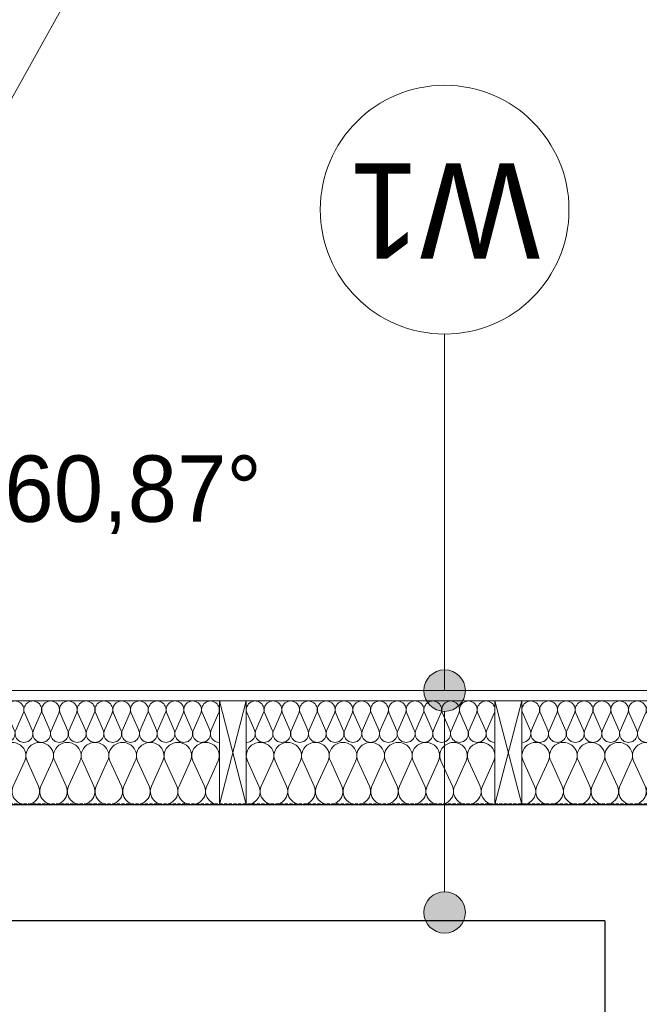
# Model space of a CAD drawing. Extents: x -613240 to -325500, y -25863 to 152403.
# Tile 99 of 254: x -387664 to -386169, y -3751 to -1377. Entities that reach past the tile are written whole.
import ezdxf

# ---------------------------------------------------------------- set-up
doc = ezdxf.new("R2010")
doc.units = 0
doc.header["$MEASUREMENT"] = 0
doc.linetypes.add('HIDDEN', pattern=[11.25, 7.5, -3.75])
for name, color, linetype, lineweight in [('0_Nr_Pióra__21', 7, 'Continuous', 9), ('0_Nr_Pióra__5', 7, 'Continuous', 13), ('Arch dachy_Nr_Pióra__5', 7, 'Continuous', 13), ('Arch konstrukcja dachu_Nr_Pióra__21_Nr_Pióra__21', 7, 'Continuous', 9), ('Arch opisy_Nr_Pióra__1', 7, 'Continuous', 25), ('Arch opisy_Nr_Pióra__21', 7, 'Continuous', 9), ('Arch stropy_Nr_Pióra__21', 7, 'Continuous', 9), ('Arch stropy_Nr_Pióra__41', 7, 'Continuous', 15), ('INWENT.ŚCIANY_Nr_Pióra__1', 7, 'Continuous', 25)]:
    doc.layers.add(name, color=color, linetype=linetype, lineweight=lineweight)
doc.layers.add('Arch ocieplenie', color=7, linetype='Continuous')
doc.layers.add('Arch opisy', color=7, linetype='Continuous')
doc.layers.add('Arch ocieplenie_Nr_Pióra__4', color=7, linetype='Continuous', lineweight=13, true_color=0x029e21)
doc.styles.add('GENERATED_STYLE_1', font='txt')
doc.styles.add('GENERATED_STYLE_5', font='txt')
doc.dimstyles.new('GENERATED_STYLE__6', dxfattribs={"dimtxt": 160.000002, "dimasz": 110.144928, "dimexe": 0.18, "dimexo": 40, "dimgap": 0.09, "dimtad": 1, "dimtih": 1, "dimtoh": 1, "dimdec": 0, "dimzin": 0, "dimdsep": 46, "dimtxsty": 'GENERATED_STYLE_1', "dimblk": 'ARROWHEAD_5', "dimblk1": 'ARROWHEAD_5', "dimblk2": 'ARROWHEAD_5', "dimcen": 0.09, "dimclrd": 7, "dimclre": 7, "dimclrt": 7, "dimazin": 0, "dimtfac": 1, "dimtdec": 4, "dimtmove": 0, "dimatfit": 3, "dimfxl": 0, "dimtolj": 1, "dimtzin": 0, "dimarcsym": 0})

# ---------------------------------------------------------------- blocks, each defined once
blk = doc.blocks.new('Izolacja cieplna 14_83', base_point=(-387782.2, -3269.6))
at = {"layer": 'Arch ocieplenie_Nr_Pióra__4', "linetype": 'Continuous'}
for p, q in [((-387779.4, -3164.3), (-387751.7, -3224.9)), ((-387746.1, -3224.9), (-387718.3, -3164.3)), ((-387712.7, -3164.3), (-387685, -3224.9)), ((-387679.4, -3224.9), (-387651.7, -3164.3)), ((-387646.1, -3164.3), (-387618.3, -3224.9)), ((-387612.7, -3224.9), (-387585, -3164.3)), ((-387579.4, -3164.3), (-387551.7, -3224.9)), ((-387546.1, -3224.9), (-387518.3, -3164.3)), ((-387512.7, -3164.3), (-387485, -3224.9)), ((-387479.4, -3224.9), (-387451.7, -3164.3)), ((-387446.1, -3164.3), (-387418.3, -3224.9)), ((-387412.7, -3224.9), (-387385, -3164.3)), ((-387379.4, -3164.3), (-387351.7, -3224.9)), ((-387346.1, -3224.9), (-387318.3, -3164.3)), ((-387312.7, -3164.3), (-387285, -3224.9)), ((-387279.4, -3224.9), (-387251.7, -3164.3)), ((-387246.1, -3164.3), (-387218.3, -3224.9)), ((-387212.7, -3224.9), (-387185, -3164.3))]:
    blk.add_line(p, q, dxfattribs=at)
for centre, start_param, end_param in [((-387748.9, -3151.5), 5.870392, 9.837571), ((-387682.2, -3151.5), 5.870392, 9.837571), ((-387615.5, -3151.5), 5.870392, 9.837571), ((-387548.9, -3151.5), 5.870392, 9.837571), ((-387482.2, -3151.5), 5.870392, 9.837571), ((-387415.5, -3151.5), 5.870392, 9.837571), ((-387348.9, -3151.5), 5.870392, 9.837571), ((-387282.2, -3151.5), 5.870392, 9.837571), ((-387215.5, -3151.5), 5.870392, 9.837571), ((-387782.2, -3237.7), 4.712389, 6.695979), ((-387715.5, -3237.7), 2.7288, 6.695979), ((-387648.9, -3237.7), 2.7288, 6.695979), ((-387582.2, -3237.7), 2.7288, 6.695979), ((-387515.5, -3237.7), 2.7288, 6.695979), ((-387448.9, -3237.7), 2.7288, 6.695979), ((-387382.2, -3237.7), 2.7288, 6.695979), ((-387315.5, -3237.7), 2.7288, 6.695979), ((-387248.9, -3237.7), 2.7288, 6.695979), ((-387182.2, -3237.7), 2.7288, 4.712389)]:
    blk.add_ellipse(centre, major_axis=(33.3, 0), ratio=0.957051, start_param=start_param, end_param=end_param, dxfattribs=at)
blk = doc.blocks.new('Izolacja cieplna 14_84', base_point=(-387782.2, -3119.6))
at = {"layer": 'Arch ocieplenie_Nr_Pióra__4', "linetype": 'Continuous'}
for p, q in [((-387780.4, -3049.4), (-387762.6, -3089.8)), ((-387759, -3089.8), (-387741.1, -3049.4)), ((-387737.5, -3049.4), (-387719.7, -3089.8)), ((-387716.1, -3089.8), (-387698.3, -3049.4)), ((-387694.7, -3049.4), (-387676.8, -3089.8)), ((-387673.2, -3089.8), (-387655.4, -3049.4)), ((-387651.8, -3049.4), (-387634, -3089.8)), ((-387630.4, -3089.8), (-387612.6, -3049.4)), ((-387609, -3049.4), (-387591.1, -3089.8)), ((-387587.5, -3089.8), (-387569.7, -3049.4)), ((-387566.1, -3049.4), (-387548.3, -3089.8)), ((-387544.7, -3089.8), (-387526.9, -3049.4)), ((-387523.2, -3049.4), (-387505.4, -3089.8)), ((-387501.8, -3089.8), (-387484, -3049.4)), ((-387480.4, -3049.4), (-387462.6, -3089.8)), ((-387459, -3089.8), (-387441.1, -3049.4)), ((-387437.5, -3049.4), (-387419.7, -3089.8)), ((-387416.1, -3089.8), (-387398.3, -3049.4)), ((-387394.7, -3049.4), (-387376.8, -3089.8)), ((-387373.2, -3089.8), (-387355.4, -3049.4)), ((-387351.8, -3049.4), (-387334, -3089.8)), ((-387330.4, -3089.8), (-387312.6, -3049.4)), ((-387309, -3049.4), (-387291.1, -3089.8)), ((-387287.5, -3089.8), (-387269.7, -3049.4)), ((-387266.1, -3049.4), (-387248.3, -3089.8)), ((-387244.7, -3089.8), (-387226.9, -3049.4)), ((-387223.2, -3049.4), (-387205.4, -3089.8)), ((-387201.8, -3089.8), (-387184, -3049.4))]:
    blk.add_line(p, q, dxfattribs=at)
for centre, start_param, end_param in [((-387760.8, -3040.9), 5.870392, 9.837571), ((-387717.9, -3040.9), 5.870392, 9.837571), ((-387675, -3040.9), 5.870392, 9.837571), ((-387632.2, -3040.9), 5.870392, 9.837571), ((-387589.3, -3040.9), 5.870392, 9.837571), ((-387546.5, -3040.9), 5.870392, 9.837571), ((-387503.6, -3040.9), 5.870392, 9.837571), ((-387460.8, -3040.9), 5.870392, 9.837571), ((-387417.9, -3040.9), 5.870392, 9.837571), ((-387375, -3040.9), 5.870392, 9.837571), ((-387332.2, -3040.9), 5.870392, 9.837571), ((-387289.3, -3040.9), 5.870392, 9.837571), ((-387246.5, -3040.9), 5.870392, 9.837571), ((-387203.6, -3040.9), 5.870392, 9.837571), ((-387782.2, -3098.3), 4.712389, 6.695979), ((-387739.3, -3098.3), 2.7288, 6.695979), ((-387696.5, -3098.3), 2.7288, 6.695979), ((-387653.6, -3098.3), 2.7288, 6.695979), ((-387610.8, -3098.3), 2.7288, 6.695979), ((-387567.9, -3098.3), 2.7288, 6.695979), ((-387525.1, -3098.3), 2.7288, 6.695979), ((-387482.2, -3098.3), 2.7288, 6.695979), ((-387439.3, -3098.3), 2.7288, 6.695979), ((-387396.5, -3098.3), 2.7288, 6.695979), ((-387353.6, -3098.3), 2.7288, 6.695979), ((-387310.8, -3098.3), 2.7288, 6.695979), ((-387267.9, -3098.3), 2.7288, 6.695979), ((-387225.1, -3098.3), 2.7288, 6.695979), ((-387182.2, -3098.3), 2.7288, 4.712389)]:
    blk.add_ellipse(centre, major_axis=(21.4, 0), ratio=0.99253, start_param=start_param, end_param=end_param, dxfattribs=at)
blk = doc.blocks.new('Izolacja cieplna 14_85', base_point=(-387117.2, -3269.6))
at = {"layer": 'Arch ocieplenie_Nr_Pióra__4', "linetype": 'Continuous'}
for p, q in [((-387114.4, -3164.3), (-387086.7, -3224.9)), ((-387081.1, -3224.9), (-387053.3, -3164.3)), ((-387047.7, -3164.3), (-387020, -3224.9)), ((-387014.4, -3224.9), (-386986.7, -3164.3)), ((-386981.1, -3164.3), (-386953.3, -3224.9)), ((-386947.7, -3224.9), (-386920, -3164.3)), ((-386914.4, -3164.3), (-386886.7, -3224.9)), ((-386881.1, -3224.9), (-386853.3, -3164.3)), ((-386847.7, -3164.3), (-386820, -3224.9)), ((-386814.4, -3224.9), (-386786.7, -3164.3)), ((-386781.1, -3164.3), (-386753.3, -3224.9)), ((-386747.7, -3224.9), (-386720, -3164.3)), ((-386714.4, -3164.3), (-386686.7, -3224.9)), ((-386681.1, -3224.9), (-386653.3, -3164.3)), ((-386647.7, -3164.3), (-386620, -3224.9)), ((-386614.4, -3224.9), (-386586.7, -3164.3)), ((-386581.1, -3164.3), (-386553.3, -3224.9)), ((-386547.7, -3224.9), (-386520, -3164.3))]:
    blk.add_line(p, q, dxfattribs=at)
for centre, start_param, end_param in [((-387083.9, -3151.5), 5.870392, 9.837571), ((-387017.2, -3151.5), 5.870392, 9.837571), ((-386950.5, -3151.5), 5.870392, 9.837571), ((-386883.9, -3151.5), 5.870392, 9.837571), ((-386817.2, -3151.5), 5.870392, 9.837571), ((-386750.5, -3151.5), 5.870392, 9.837571), ((-386683.9, -3151.5), 5.870392, 9.837571), ((-386617.2, -3151.5), 5.870392, 9.837571), ((-386550.5, -3151.5), 5.870392, 9.837571), ((-387117.2, -3237.7), 4.712389, 6.695979), ((-387050.5, -3237.7), 2.7288, 6.695979), ((-386983.9, -3237.7), 2.7288, 6.695979), ((-386917.2, -3237.7), 2.7288, 6.695979), ((-386850.5, -3237.7), 2.7288, 6.695979), ((-386783.9, -3237.7), 2.7288, 6.695979), ((-386717.2, -3237.7), 2.7288, 6.695979), ((-386650.5, -3237.7), 2.7288, 6.695979), ((-386583.9, -3237.7), 2.7288, 6.695979), ((-386517.2, -3237.7), 2.7288, 4.712389)]:
    blk.add_ellipse(centre, major_axis=(33.3, 0), ratio=0.957051, start_param=start_param, end_param=end_param, dxfattribs=at)
blk = doc.blocks.new('Izolacja cieplna 14_86', base_point=(-387117.2, -3119.6))
at = {"layer": 'Arch ocieplenie_Nr_Pióra__4', "linetype": 'Continuous'}
for p, q in [((-387115.4, -3049.4), (-387097.6, -3089.8)), ((-387094, -3089.8), (-387076.1, -3049.4)), ((-387072.5, -3049.4), (-387054.7, -3089.8)), ((-387051.1, -3089.8), (-387033.3, -3049.4)), ((-387029.7, -3049.4), (-387011.8, -3089.8)), ((-387008.2, -3089.8), (-386990.4, -3049.4)), ((-386986.8, -3049.4), (-386969, -3089.8)), ((-386965.4, -3089.8), (-386947.6, -3049.4)), ((-386944, -3049.4), (-386926.1, -3089.8)), ((-386922.5, -3089.8), (-386904.7, -3049.4)), ((-386901.1, -3049.4), (-386883.3, -3089.8)), ((-386879.7, -3089.8), (-386861.9, -3049.4)), ((-386858.2, -3049.4), (-386840.4, -3089.8)), ((-386836.8, -3089.8), (-386819, -3049.4)), ((-386815.4, -3049.4), (-386797.6, -3089.8)), ((-386794, -3089.8), (-386776.1, -3049.4)), ((-386772.5, -3049.4), (-386754.7, -3089.8)), ((-386751.1, -3089.8), (-386733.3, -3049.4)), ((-386729.7, -3049.4), (-386711.8, -3089.8)), ((-386708.2, -3089.8), (-386690.4, -3049.4)), ((-386686.8, -3049.4), (-386669, -3089.8)), ((-386665.4, -3089.8), (-386647.6, -3049.4)), ((-386644, -3049.4), (-386626.1, -3089.8)), ((-386622.5, -3089.8), (-386604.7, -3049.4)), ((-386601.1, -3049.4), (-386583.3, -3089.8)), ((-386579.7, -3089.8), (-386561.9, -3049.4)), ((-386558.2, -3049.4), (-386540.4, -3089.8)), ((-386536.8, -3089.8), (-386519, -3049.4))]:
    blk.add_line(p, q, dxfattribs=at)
for centre, start_param, end_param in [((-387095.8, -3040.9), 5.870392, 9.837571), ((-387052.9, -3040.9), 5.870392, 9.837571), ((-387010, -3040.9), 5.870392, 9.837571), ((-386967.2, -3040.9), 5.870392, 9.837571), ((-386924.3, -3040.9), 5.870392, 9.837571), ((-386881.5, -3040.9), 5.870392, 9.837571), ((-386838.6, -3040.9), 5.870392, 9.837571), ((-386795.8, -3040.9), 5.870392, 9.837571), ((-386752.9, -3040.9), 5.870392, 9.837571), ((-386710, -3040.9), 5.870392, 9.837571), ((-386667.2, -3040.9), 5.870392, 9.837571), ((-386624.3, -3040.9), 5.870392, 9.837571), ((-386581.5, -3040.9), 5.870392, 9.837571), ((-386538.6, -3040.9), 5.870392, 9.837571), ((-387117.2, -3098.3), 4.712389, 6.695979), ((-387074.3, -3098.3), 2.7288, 6.695979), ((-387031.5, -3098.3), 2.7288, 6.695979), ((-386988.6, -3098.3), 2.7288, 6.695979), ((-386945.8, -3098.3), 2.7288, 6.695979), ((-386902.9, -3098.3), 2.7288, 6.695979), ((-386860.1, -3098.3), 2.7288, 6.695979), ((-386817.2, -3098.3), 2.7288, 6.695979), ((-386774.3, -3098.3), 2.7288, 6.695979), ((-386731.5, -3098.3), 2.7288, 6.695979), ((-386688.6, -3098.3), 2.7288, 6.695979), ((-386645.8, -3098.3), 2.7288, 6.695979), ((-386602.9, -3098.3), 2.7288, 6.695979), ((-386560.1, -3098.3), 2.7288, 6.695979), ((-386517.2, -3098.3), 2.7288, 4.712389)]:
    blk.add_ellipse(centre, major_axis=(21.4, 0), ratio=0.99253, start_param=start_param, end_param=end_param, dxfattribs=at)
blk = doc.blocks.new('Izolacja cieplna 14_87', base_point=(-386452.2, -3269.6))
at = {"layer": 'Arch ocieplenie_Nr_Pióra__4', "linetype": 'Continuous'}
for p, q in [((-386449.4, -3164.3), (-386421.7, -3224.9)), ((-386416.1, -3224.9), (-386388.3, -3164.3)), ((-386382.7, -3164.3), (-386355, -3224.9)), ((-386349.4, -3224.9), (-386321.7, -3164.3)), ((-386316.1, -3164.3), (-386288.3, -3224.9)), ((-386282.7, -3224.9), (-386255, -3164.3)), ((-386249.4, -3164.3), (-386221.7, -3224.9)), ((-386216.1, -3224.9), (-386188.3, -3164.3)), ((-386182.7, -3164.3), (-386155, -3224.9)), ((-386149.4, -3224.9), (-386121.7, -3164.3)), ((-386116.1, -3164.3), (-386088.3, -3224.9)), ((-386082.7, -3224.9), (-386055, -3164.3)), ((-386049.4, -3164.3), (-386021.7, -3224.9)), ((-386016.1, -3224.9), (-385988.3, -3164.3)), ((-385982.7, -3164.3), (-385955, -3224.9)), ((-385949.4, -3224.9), (-385921.7, -3164.3)), ((-385916.1, -3164.3), (-385888.3, -3224.9)), ((-385882.7, -3224.9), (-385855, -3164.3))]:
    blk.add_line(p, q, dxfattribs=at)
for centre, start_param, end_param in [((-386418.9, -3151.5), 5.870392, 9.837571), ((-386352.2, -3151.5), 5.870392, 9.837571), ((-386285.5, -3151.5), 5.870392, 9.837571), ((-386218.9, -3151.5), 5.870392, 9.837571), ((-386152.2, -3151.5), 5.870392, 9.837571), ((-386085.5, -3151.5), 5.870392, 9.837571), ((-386018.9, -3151.5), 5.870392, 9.837571), ((-385952.2, -3151.5), 5.870392, 9.837571), ((-385885.5, -3151.5), 5.870392, 9.837571), ((-386452.2, -3237.7), 4.712389, 6.695979), ((-386385.5, -3237.7), 2.7288, 6.695979), ((-386318.9, -3237.7), 2.7288, 6.695979), ((-386252.2, -3237.7), 2.7288, 6.695979), ((-386185.5, -3237.7), 2.7288, 6.695979), ((-386118.9, -3237.7), 2.7288, 6.695979), ((-386052.2, -3237.7), 2.7288, 6.695979), ((-385985.5, -3237.7), 2.7288, 6.695979), ((-385918.9, -3237.7), 2.7288, 6.695979), ((-385852.2, -3237.7), 2.7288, 4.712389)]:
    blk.add_ellipse(centre, major_axis=(33.3, 0), ratio=0.957051, start_param=start_param, end_param=end_param, dxfattribs=at)
blk = doc.blocks.new('Izolacja cieplna 14_88', base_point=(-386452.2, -3119.6))
at = {"layer": 'Arch ocieplenie_Nr_Pióra__4', "linetype": 'Continuous'}
for p, q in [((-386450.4, -3049.4), (-386432.6, -3089.8)), ((-386429, -3089.8), (-386411.1, -3049.4)), ((-386407.5, -3049.4), (-386389.7, -3089.8)), ((-386386.1, -3089.8), (-386368.3, -3049.4)), ((-386364.7, -3049.4), (-386346.8, -3089.8)), ((-386343.2, -3089.8), (-386325.4, -3049.4)), ((-386321.8, -3049.4), (-386304, -3089.8)), ((-386300.4, -3089.8), (-386282.6, -3049.4)), ((-386279, -3049.4), (-386261.1, -3089.8)), ((-386257.5, -3089.8), (-386239.7, -3049.4)), ((-386236.1, -3049.4), (-386218.3, -3089.8)), ((-386214.7, -3089.8), (-386196.9, -3049.4)), ((-386193.2, -3049.4), (-386175.4, -3089.8)), ((-386171.8, -3089.8), (-386154, -3049.4)), ((-386150.4, -3049.4), (-386132.6, -3089.8)), ((-386129, -3089.8), (-386111.1, -3049.4)), ((-386107.5, -3049.4), (-386089.7, -3089.8)), ((-386086.1, -3089.8), (-386068.3, -3049.4)), ((-386064.7, -3049.4), (-386046.8, -3089.8)), ((-386043.2, -3089.8), (-386025.4, -3049.4)), ((-386021.8, -3049.4), (-386004, -3089.8)), ((-386000.4, -3089.8), (-385982.6, -3049.4)), ((-385979, -3049.4), (-385961.1, -3089.8)), ((-385957.5, -3089.8), (-385939.7, -3049.4)), ((-385936.1, -3049.4), (-385918.3, -3089.8)), ((-385914.7, -3089.8), (-385896.9, -3049.4)), ((-385893.2, -3049.4), (-385875.4, -3089.8)), ((-385871.8, -3089.8), (-385854, -3049.4))]:
    blk.add_line(p, q, dxfattribs=at)
for centre, start_param, end_param in [((-386430.8, -3040.9), 5.870392, 9.837571), ((-386387.9, -3040.9), 5.870392, 9.837571), ((-386345, -3040.9), 5.870392, 9.837571), ((-386302.2, -3040.9), 5.870392, 9.837571), ((-386259.3, -3040.9), 5.870392, 9.837571), ((-386216.5, -3040.9), 5.870392, 9.837571), ((-386173.6, -3040.9), 5.870392, 9.837571), ((-386130.8, -3040.9), 5.870392, 9.837571), ((-386087.9, -3040.9), 5.870392, 9.837571), ((-386045, -3040.9), 5.870392, 9.837571), ((-386002.2, -3040.9), 5.870392, 9.837571), ((-385959.3, -3040.9), 5.870392, 9.837571), ((-385916.5, -3040.9), 5.870392, 9.837571), ((-385873.6, -3040.9), 5.870392, 9.837571), ((-386452.2, -3098.3), 4.712389, 6.695979), ((-386409.3, -3098.3), 2.7288, 6.695979), ((-386366.5, -3098.3), 2.7288, 6.695979), ((-386323.6, -3098.3), 2.7288, 6.695979), ((-386280.8, -3098.3), 2.7288, 6.695979), ((-386237.9, -3098.3), 2.7288, 6.695979), ((-386195.1, -3098.3), 2.7288, 6.695979), ((-386152.2, -3098.3), 2.7288, 6.695979), ((-386109.3, -3098.3), 2.7288, 6.695979), ((-386066.5, -3098.3), 2.7288, 6.695979), ((-386023.6, -3098.3), 2.7288, 6.695979), ((-385980.8, -3098.3), 2.7288, 6.695979), ((-385937.9, -3098.3), 2.7288, 6.695979), ((-385895.1, -3098.3), 2.7288, 6.695979), ((-385852.2, -3098.3), 2.7288, 4.712389)]:
    blk.add_ellipse(centre, major_axis=(21.4, 0), ratio=0.99253, start_param=start_param, end_param=end_param, dxfattribs=at)
blk = doc.blocks.new('*D913')
at = {"layer": '0_Nr_Pióra__5', "linetype": 'Continuous'}
for points in [[(-388117.5, -2345.8), (-388007.6, -2382.5), (-388040.6, -2432.6)], [(-387736.3, -2994.6), (-387774.7, -2885.2), (-387714.9, -2880.7)]]:
    blk.add_hatch(color=256, dxfattribs=at).paths.add_polyline_path(points, flags=0)
for p, q in [((-388064.6, -2250.9), (-388170.4, -2440.8)), ((-388117.5, -2345.8), (-388007.6, -2382.5)), ((-388117.5, -2345.8), (-388040.6, -2432.6)), ((-388007.6, -2382.5), (-388040.6, -2432.6)), ((-387774.7, -2885.2), (-387714.9, -2880.7)), ((-387736.3, -2994.6), (-387774.7, -2885.2)), ((-387736.3, -2994.6), (-387714.9, -2880.7))]:
    blk.add_line(p, q, dxfattribs=at)
blk.add_arc((-388479.1, -2994.6), 742.8, 8.6448, 52.2241, dxfattribs=at)
at = {"layer": '0_Nr_Pióra__21', "insert": (-387700.7, -2617.3), "char_height": 160, "attachment_point": 7, "style": 'GENERATED_STYLE_1'}
blk.add_mtext('{60,87°}', dxfattribs=at)
blk = doc.blocks.new('ARROWHEAD_5')
at = {"color": 0, "linetype": 'Continuous', "lineweight": 0}
blk.add_line((0, 0), (-1, 0), dxfattribs=at)
blk.add_solid([(-1, 0.2679), (0, 0), (-1, -0.2679), (-1, 0.2679)], dxfattribs=at)
blk = doc.blocks.new('*D915')
at = {"layer": '0_Nr_Pióra__5', "linetype": 'Continuous'}
for points in [[(-381559.9, -2205.3), (-381598.7, -2314.5), (-381648.2, -2280.5)], [(-381824.1, -2994.6), (-381849.3, -2881.5), (-381789.3, -2884)]]:
    blk.add_hatch(color=256, dxfattribs=at).paths.add_polyline_path(points, flags=0)
for p, q in [((-381559.9, -2205.3), (-381648.2, -2280.5)), ((-381559.9, -2205.3), (-381598.7, -2314.5)), ((-381598.7, -2314.5), (-381648.2, -2280.5)), ((-381824.1, -2994.6), (-381849.3, -2881.5)), ((-381849.3, -2881.5), (-381789.3, -2884)), ((-381824.1, -2994.6), (-381789.3, -2884))]:
    blk.add_line(p, q, dxfattribs=at)
blk.add_arc((-380512.8, -2994.6), 1311.3, 147.8852, 175.1063, dxfattribs=at)
at = {"layer": '0_Nr_Pióra__21', "insert": (-382459.2, -2607.7), "char_height": 160, "attachment_point": 7, "style": 'GENERATED_STYLE_1'}
blk.add_mtext('{37,01°}', dxfattribs=at)
blk = doc.blocks.new('Linia_82', base_point=(-386638.7, -3529.6))
at = {"layer": 'Arch opisy_Nr_Pióra__21', "linetype": 'Continuous'}
for points in [[(-386588.7, -2994.6), (-386592.5, -2975.5), (-386603.3, -2959.3), (-386619.5, -2948.4), (-386638.7, -2944.6), (-386657.8, -2948.4), (-386674, -2959.3), (-386684.9, -2975.5), (-386688.7, -2994.6), (-386684.9, -3013.7), (-386674, -3030), (-386657.8, -3040.8), (-386638.7, -3044.6), (-386619.5, -3040.8), (-386603.3, -3030), (-386592.5, -3013.7)], [(-386588.7, -3529.6), (-386592.5, -3510.5), (-386603.3, -3494.3), (-386619.5, -3483.4), (-386638.7, -3479.6), (-386657.8, -3483.4), (-386674, -3494.3), (-386684.9, -3510.5), (-386688.7, -3529.6), (-386684.9, -3548.7), (-386674, -3565), (-386657.8, -3575.8), (-386638.7, -3579.6), (-386619.5, -3575.8), (-386603.3, -3565), (-386592.5, -3548.7)]]:
    blk.add_hatch(color=256, dxfattribs=at).paths.add_polyline_path(points, flags=0)
blk.add_line((-386638.7, -3479.6), (-386638.7, -3044.6), dxfattribs=at)
for centre in [(-386638.7, -2994.6), (-386638.7, -3529.6)]:
    blk.add_circle(centre, 50, dxfattribs=at)
blk = doc.blocks.new('Linia_83', base_point=(-386638.7, -2994.6))
at = {"layer": 'Arch opisy_Nr_Pióra__21', "linetype": 'Continuous'}
blk.add_line((-386638.7, -2994.6), (-386638.7, -2134.8), dxfattribs=at)
blk.add_circle((-386638.7, -1834.8), 300, dxfattribs=at)

msp = doc.modelspace()

# ---------------------------------------------------------------- linework, layer by layer
at = {"layer": 'Arch dachy_Nr_Pióra__5', "linetype": 'HIDDEN'}
msp.add_line((-388734.4, -3267.4), (-380179.7, -3267.4), dxfattribs=at)
at = {"layer": 'Arch konstrukcja dachu_Nr_Pióra__21_Nr_Pióra__21', "linetype": 'Continuous'}
msp.add_line((-386122.5, 1233.9), (-388105.5, -2324.3), dxfattribs=at)
at = {"layer": 'Arch stropy_Nr_Pióra__21', "linetype": 'Continuous'}
for p, q in [((-387182.2, -3269.6), (-387182.2, -3019.6)), ((-387182.2, -3019.6), (-387117.2, -3019.6)), ((-387182.2, -3269.6), (-387117.2, -3019.6)), ((-387182.2, -3019.6), (-387117.2, -3269.6)), ((-387117.2, -3019.6), (-387117.2, -3269.6)), ((-386517.2, -3269.6), (-386517.2, -3019.6)), ((-386517.2, -3019.6), (-386452.2, -3019.6)), ((-386517.2, -3269.6), (-386452.2, -3019.6)), ((-386517.2, -3019.6), (-386452.2, -3269.6)), ((-386452.2, -3019.6), (-386452.2, -3269.6)), ((-387117.2, -3269.6), (-387182.2, -3269.6)), ((-386452.2, -3269.6), (-386517.2, -3269.6))]:
    msp.add_line(p, q, dxfattribs=at)
at = {"layer": 'Arch stropy_Nr_Pióra__41', "linetype": 'Continuous'}
for p, q in [((-388650.8, -2994.6), (-380263.5, -2994.6)), ((-388664.7, -3019.6), (-380230.3, -3019.6))]:
    msp.add_line(p, q, dxfattribs=at)
at = {"layer": 'INWENT.ŚCIANY_Nr_Pióra__1', "linetype": 'Continuous'}
for p, q in [((-388612.2, -3269.6), (-380182.2, -3269.6)), ((-386252.2, -3549.6), (-388732.2, -3549.6)), ((-386252.2, -3549.6), (-386252.2, -6109.6))]:
    msp.add_line(p, q, dxfattribs=at)

# ---------------------------------------------------------------- block references
at = {"layer": 'Arch ocieplenie', "color": 104, "linetype": 'Continuous', "lineweight": 13, "true_color": 0x029e21}
for name, p in [('Izolacja cieplna 14_84', (-387782.2, -3119.6)), ('Izolacja cieplna 14_86', (-387117.2, -3119.6)), ('Izolacja cieplna 14_88', (-386452.2, -3119.6)), ('Izolacja cieplna 14_83', (-387782.2, -3269.6)), ('Izolacja cieplna 14_85', (-387117.2, -3269.6)), ('Izolacja cieplna 14_87', (-386452.2, -3269.6))]:
    msp.add_blockref(name, p, dxfattribs=at)
at = {"layer": 'Arch opisy', "linetype": 'Continuous'}
for name, p in [('Linia_83', (-386638.7, -2994.6)), ('Linia_82', (-386638.7, -3529.6))]:
    msp.add_blockref(name, p, dxfattribs=at)

# ---------------------------------------------------------------- texts
at = {"layer": 'Arch opisy_Nr_Pióra__1', "linetype": 'Continuous', "insert": (-386638.7, -1953.3), "char_height": 230, "attachment_point": 2, "rotation": 180, "style": 'GENERATED_STYLE_5'}
msp.add_mtext('{W1}', dxfattribs=at)

# ---------------------------------------------------------------- dimensions: what is measured, and where the dimension line sits
at = {"linetype": 'Continuous'}
for base, center, p1, p2, picture, middle in [((-381756.3, -2578.5), (-380512.8, -2994.6), (-388650.8, -2994.6), (-386122.5, 1233.9), '*D915', (-382141.7, -2527.7)), ((-387838.7, -2618.4), (-388479.1, -2994.6), (-386122.5, 1233.9), (-380263.5, -2994.6), '*D913', (-387383.3, -2537.3))]:
    dim = msp.add_angular_dim_3p(base=base, center=center, p1=p1, p2=p2, dimstyle='GENERATED_STYLE__6', dxfattribs=at)
    dim.commit()
    dim.dimension.update_dxf_attribs({"geometry": picture, "text_midpoint": middle, "dimtype": 165})

doc.saveas('drawing.dxf')
